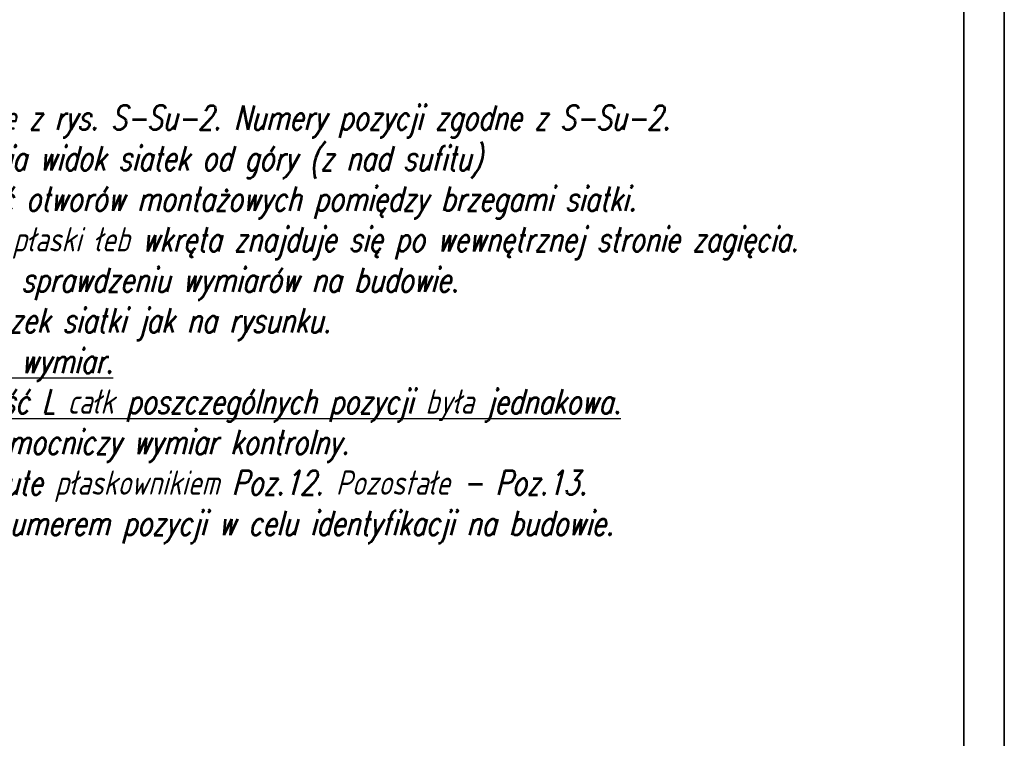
# Model space of a CAD drawing. Header units: millimetres. Extents: x -176817 to 571382, y -58489 to 156123.
# Tile 81 of 256: x -154281 to -151853, y 92161 to 93933. Entities that reach past the tile are written whole.
import ezdxf

# ---------------------------------------------------------------- set-up
doc = ezdxf.new("R2010")
doc.units = ezdxf.units.MM
doc.header["$LTSCALE"] = 0.2
doc.layers.add('-AAA Kontur', color=7, linetype='Continuous', lineweight=35)
doc.layers.add('-AAA Widok', color=2, linetype='Continuous', lineweight=30)
doc.styles.add('WYMIARY', font='ROMANS.shx', dxfattribs={"width": 0.75, "oblique": 15})

msp = doc.modelspace()

# ---------------------------------------------------------------- linework, layer by layer
at = {"layer": '-AAA Kontur'}
for points in [[(-159993.3001, 91102.5045), (-151853.3001, 91102.5045), (-151853.3001, 96782.5045), (-159993.3001, 96782.5045)], [(-159893.3001, 91202.5045), (-151953.3001, 91202.5045), (-151953.3001, 96682.5045), (-159893.3001, 96682.5045)]]:
    msp.add_lwpolyline(points, close=True, dxfattribs=at)

# ---------------------------------------------------------------- texts
at = {"layer": '-AAA Widok', "insert": (-155131.9024, 93231.5035), "char_height": 60, "width": 3289.808254, "attachment_point": 4, "style": 'WYMIARY'}
msp.add_mtext('{\\LUwagi\\P\\pi-180,l180,t180;}1.^IRozpatrywać łącznie z rys. S-Su-2. Numery pozycji zgodne z S-Su-2.\\P2.^IRysunek przedstawia widok siatek od góry (z nad sufitu)\\P3.^IZachować osiowość otworów montażowych pomiędzy brzegami siatki.\\P4.^IZwrócić uwagę, że płaski łeb wkręta znajduje się po wewnętrznej stronie zagięcia.\\P5.^IPanele wykonać po sprawdzeniu wymiarów na budowie.\\P6.^IZachwoać układ oczek siatki jak na rysunku.\\P7.^I{\\LZachować dokładny wymiar.\\P}8.^I{\\LZadbać, aby dlugość L całk poszczególnych pozycji była jednakowa.\\P}9.^ILk w tabelce to pomocniczy wymiar kontrolny.\\P10.^ISiatki brzegowe okute płaskownikiem Poz.12. Pozostałe - Poz.13.\\P11.^ISiatki oznakować numerem pozycji w celu identyfikacji na budowie.', dxfattribs=at)

doc.saveas('drawing.dxf')
